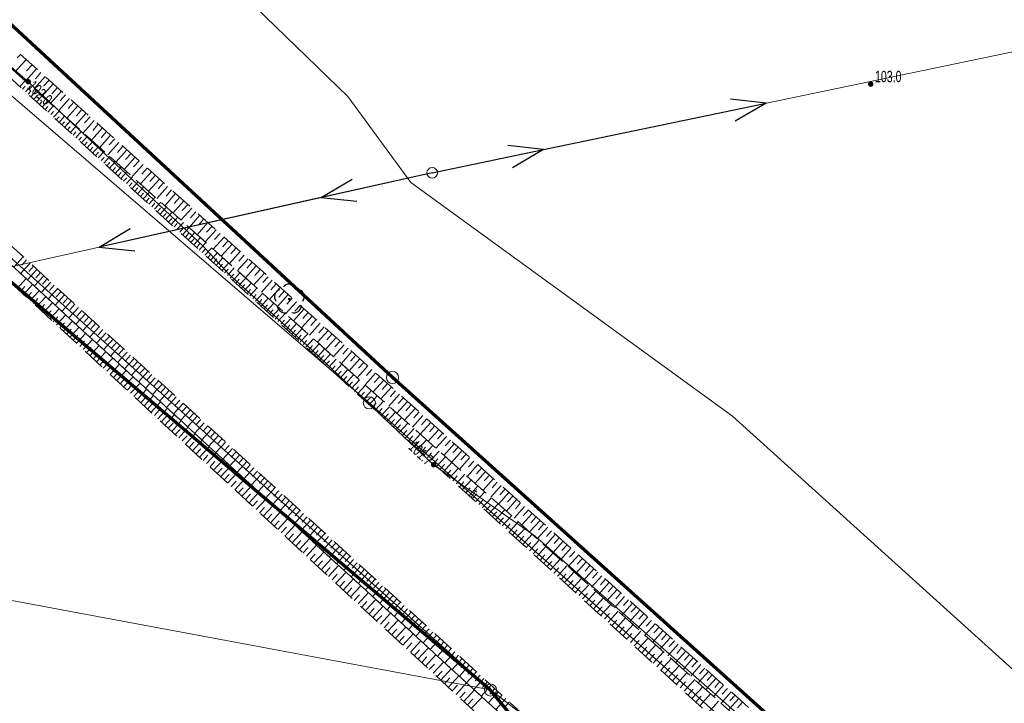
# Model space of a CAD drawing. Header units: inches. Extents: x 6497603 to 6502483, y 5925790 to 5934357.
# Tile 235 of 256: x 6500882 to 6500947, y 5927223 to 5927268. Entities that reach past the tile are written whole.
import ezdxf
from ezdxf.enums import TextEntityAlignment as Align

# ---------------------------------------------------------------- set-up
doc = ezdxf.new("R2010")
doc.units = ezdxf.units.IN
doc.header["$MEASUREMENT"] = 0
for name, pattern in [('1.5_0.75', [2.25, 1.5, -0.75]), ('219-1000', [0, 0]), ('egkk-1000', [3, 2.25, -0.75]), ('egug-1000', [1.5, 0.75, -0.75]), ('suep_nn_1000', [0, 0])]:
    doc.linetypes.add(name, pattern=pattern)
for name, color, linetype in [('000 Inne (niezydentyfikowane)', 7, 'Continuous'), ('202-punkt graniczny', 7, 'Continuous'), ('217-kontur klasyfikacyjny', 7, 'Continuous'), ('218-kontur użytku gruntowego', 7, 'Continuous'), ('219-działka ewidencyjna', 7, 'Continuous'), ('drzewo liściaste', 7, 'Continuous'), ('pikieta naturalna', 7, 'Continuous'), ('pikieta naturalna-Atr2', 7, 'Continuous'), ('przewód elektroenergetyczny niskiego napięcia', 7, 'Continuous'), ('przewód telekomunikacyjny podziemny', 7, 'Continuous'), ('przewód telekomunikacyjny podziemny-Atr1', 7, 'Continuous'), ('rzędna', 7, 'Continuous'), ('rzędna-Atr2', 7, 'Continuous'), ('skarpa nieumocniona', 7, 'Continuous'), ('słup przewodów napowietrznych', 7, 'Continuous')]:
    doc.layers.add(name, color=color, linetype=linetype)
doc.styles.get("Standard").update_dxf_attribs({"font": 'arial.ttf'})

# ---------------------------------------------------------------- blocks, each defined once
blk = doc.blocks.new('202')
at = {"color": 0, "linetype": 'Continuous', "lineweight": 0}
blk.add_circle((0, 0), 0.4, dxfattribs=at)
blk = doc.blocks.new('PW01')
at = {"linetype": 'Continuous', "lineweight": 13}
h = blk.add_hatch(color=0, dxfattribs=at)
edge = h.paths.add_edge_path()
edge.add_arc((0, 0), 0.18, 0, 360)
blk = doc.blocks.new('US15')
at = {"color": 0, "linetype": 'Continuous', "lineweight": 13}
blk.add_circle((0, 0), 0.35, dxfattribs=at)
blk = doc.blocks.new('OP021')
at = {"linetype": 'Continuous', "lineweight": 13}
h = blk.add_hatch(color=0, dxfattribs=at)
edge = h.paths.add_edge_path()
edge.add_arc((0, 0), 0.1, 0, 360)
at = {"color": 0, "linetype": 'Continuous', "lineweight": -3}
for centre, start, end in [((0, 0.5), 38.316, 141.684), ((-0.476, 0.154), 110.388, 213.756), ((0.476, 0.154), 326.244, 69.612), ((-0.294, -0.404), 182.272, 285.64), ((0.294, -0.404), 254.36, 357.728), ((0.294, -0.404), 254.36, 357.728)]:
    blk.add_arc(centre, 0.5, start, end, dxfattribs=at)
blk = doc.blocks.new('SUEP1')
at = {"color": 0, "linetype": 'Continuous'}
for p, q in [((7.5, 0), (5.25, 0.75)), ((22.5, 0), (20.25, 0.75)), ((0, 0), (7.5, 0)), ((7.5, 0), (5.25, -0.75)), ((7.5, 0), (22.5, 0)), ((22.5, 0), (20.25, -0.75))]:
    blk.add_line(p, q, dxfattribs=at)

msp = doc.modelspace()

# ---------------------------------------------------------------- linework, layer by layer
at = {"color": 6, "lineweight": 70}
for points in [[(6500494.826, 5927598.211), (6500560.74, 5927539.05), (6500612.603, 5927492.811), (6500630.68, 5927476.72), (6500667.62, 5927440.55), (6500677.534, 5927432.625), (6500706.59, 5927409.4), (6500721.72, 5927394.9), (6500753.28, 5927365.845), (6500790.226, 5927332.542), (6500822.361, 5927303.419), (6500863.27, 5927266.18), (6500897.263, 5927237.25), (6500912.951, 5927223.905), (6500930.854, 5927202.204), (6500937.14, 5927194.57), (6500953.68, 5927174.48)], [(6500952.04, 5927199.71), (6500933.25, 5927220.44), (6500906.62, 5927244.38), (6500879.567, 5927269.432), (6500862.55, 5927285.19), (6500844.927, 5927300.799), (6500833.95, 5927309.97), (6500796.4, 5927343.759), (6500782.53, 5927356.24), (6500741.24, 5927394.46), (6500708.509, 5927424.526), (6500654.77, 5927472.65), (6500629.93, 5927495.28), (6500599.508, 5927522.988), (6500580.25, 5927540.53), (6500550.42, 5927567.09)]]:
    msp.add_lwpolyline(points, dxfattribs=at)
at = {"layer": '000 Inne (niezydentyfikowane)', "color": 7, "linetype": 'Continuous', "lineweight": 18, "flags": 128}
for points in [[(6500882.46, 5927265.36), (6500881.73, 5927264.54)], [(6500882.85, 5927265.01), (6500882.49, 5927264.6)], [(6500883.15, 5927264.74), (6500882.42, 5927263.92)], [(6500883.71, 5927264.24), (6500882.98, 5927263.43)], [(6500883.43, 5927264.49), (6500883.07, 5927264.08)], [(6500882.04, 5927263.57), (6500882.39, 5927263.95)], [(6500882.23, 5927263.4), (6500882.4, 5927263.59)], [(6500882.41, 5927263.23), (6500882.76, 5927263.62)], [(6500884.25, 5927263.75), (6500883.52, 5927262.94)], [(6500883.98, 5927264), (6500883.61, 5927263.59)], [(6500882.6, 5927263.07), (6500882.77, 5927263.26)], [(6500882.78, 5927262.9), (6500883.13, 5927263.28)], [(6500882.97, 5927262.73), (6500883.14, 5927262.92)], [(6500883.15, 5927262.56), (6500883.51, 5927262.95)], [(6500884.79, 5927263.27), (6500884.06, 5927262.46)], [(6500884.52, 5927263.51), (6500884.16, 5927263.1)], [(6500885.06, 5927263.02), (6500884.7, 5927262.62)], [(6500883.34, 5927262.39), (6500883.52, 5927262.59)], [(6500883.52, 5927262.22), (6500883.88, 5927262.62)], [(6500883.89, 5927261.89), (6500884.25, 5927262.28)], [(6500885.33, 5927262.78), (6500884.6, 5927261.97)], [(6500885.87, 5927262.3), (6500885.15, 5927261.49)], [(6500885.6, 5927262.54), (6500885.24, 5927262.13)], [(6500883.71, 5927262.06), (6500883.89, 5927262.25)], [(6500884.08, 5927261.72), (6500884.26, 5927261.92)], [(6500884.26, 5927261.55), (6500884.63, 5927261.95)], [(6500884.63, 5927261.21), (6500885, 5927261.62)], [(6500886.41, 5927261.81), (6500885.69, 5927261)], [(6500886.14, 5927262.05), (6500885.78, 5927261.65)], [(6500884.45, 5927261.38), (6500884.63, 5927261.58)], [(6500884.82, 5927261.04), (6500885, 5927261.25)], [(6500885, 5927260.88), (6500885.37, 5927261.28)], [(6500886.95, 5927261.33), (6500886.23, 5927260.52)], [(6500886.68, 5927261.57), (6500886.32, 5927261.17)], [(6500887.22, 5927261.09), (6500886.86, 5927260.68)], [(6500885.19, 5927260.71), (6500885.37, 5927260.91)], [(6500885.37, 5927260.54), (6500885.75, 5927260.95)], [(6500885.56, 5927260.37), (6500885.74, 5927260.58)], [(6500885.74, 5927260.2), (6500886.12, 5927260.62)], [(6500887.49, 5927260.84), (6500886.77, 5927260.04)], [(6500888.03, 5927260.36), (6500887.31, 5927259.55)], [(6500887.76, 5927260.6), (6500887.4, 5927260.2)], [(6500885.93, 5927260.03), (6500886.12, 5927260.24)], [(6500886.11, 5927259.87), (6500886.49, 5927260.28)], [(6500886.3, 5927259.7), (6500886.49, 5927259.91)], [(6500886.48, 5927259.53), (6500886.86, 5927259.95)], [(6500888.57, 5927259.88), (6500887.85, 5927259.07)], [(6500888.3, 5927260.12), (6500887.94, 5927259.72)], [(6500886.67, 5927259.36), (6500886.86, 5927259.57)], [(6500886.85, 5927259.19), (6500887.24, 5927259.62)], [(6500887.04, 5927259.02), (6500887.23, 5927259.24)], [(6500887.22, 5927258.86), (6500887.61, 5927259.28)], [(6500889.11, 5927259.4), (6500888.38, 5927258.59)], [(6500888.84, 5927259.64), (6500888.48, 5927259.23)], [(6500889.38, 5927259.16), (6500889.01, 5927258.75)], [(6500887.41, 5927258.69), (6500887.6, 5927258.9)], [(6500887.59, 5927258.52), (6500887.98, 5927258.95)], [(6500887.78, 5927258.35), (6500887.97, 5927258.57)], [(6500887.96, 5927258.18), (6500888.36, 5927258.62)], [(6500889.64, 5927258.91), (6500888.92, 5927258.11)], [(6500890.18, 5927258.43), (6500889.46, 5927257.63)], [(6500889.91, 5927258.67), (6500889.55, 5927258.27)], [(6500888.15, 5927258.01), (6500888.35, 5927258.23)], [(6500888.33, 5927257.84), (6500888.73, 5927258.28)], [(6500888.52, 5927257.68), (6500888.72, 5927257.9)], [(6500888.7, 5927257.51), (6500889.1, 5927257.95)], [(6500890.72, 5927257.95), (6500890, 5927257.15)], [(6500890.45, 5927258.19), (6500890.09, 5927257.79)], [(6500890.98, 5927257.71), (6500890.62, 5927257.31)], [(6500888.89, 5927257.34), (6500889.09, 5927257.56)], [(6500889.07, 5927257.17), (6500889.48, 5927257.61)], [(6500889.26, 5927257), (6500889.46, 5927257.23)], [(6500889.44, 5927256.83), (6500889.85, 5927257.28)], [(6500891.25, 5927257.47), (6500890.53, 5927256.67)], [(6500891.52, 5927257.23), (6500891.16, 5927256.83)], [(6500889.63, 5927256.67), (6500889.83, 5927256.89)], [(6500889.81, 5927256.5), (6500890.22, 5927256.95)], [(6500890, 5927256.33), (6500890.2, 5927256.55)], [(6500890.18, 5927256.16), (6500890.59, 5927256.61)], [(6500891.79, 5927256.99), (6500891.07, 5927256.19)], [(6500892.32, 5927256.51), (6500891.6, 5927255.71)], [(6500892.05, 5927256.75), (6500891.7, 5927256.35)], [(6500890.37, 5927255.99), (6500890.57, 5927256.22)], [(6500890.55, 5927255.82), (6500890.97, 5927256.28)], [(6500890.74, 5927255.65), (6500890.95, 5927255.88)], [(6500890.92, 5927255.49), (6500891.34, 5927255.95)], [(6500892.86, 5927256.03), (6500892.14, 5927255.23)], [(6500892.59, 5927256.27), (6500892.23, 5927255.87)], [(6500893.12, 5927255.79), (6500892.76, 5927255.4)], [(6500891.11, 5927255.32), (6500891.32, 5927255.55)], [(6500891.29, 5927255.15), (6500891.71, 5927255.61)], [(6500891.48, 5927254.98), (6500891.69, 5927255.21)], [(6500891.66, 5927254.81), (6500892.09, 5927255.28)], [(6500893.39, 5927255.56), (6500892.67, 5927254.76)], [(6500893.66, 5927255.32), (6500893.3, 5927254.92)], [(6500891.85, 5927254.64), (6500892.06, 5927254.88)], [(6500892.03, 5927254.48), (6500892.46, 5927254.95)], [(6500892.22, 5927254.31), (6500892.43, 5927254.54)], [(6500892.4, 5927254.14), (6500892.83, 5927254.61)], [(6500893.92, 5927255.08), (6500893.21, 5927254.28)], [(6500894.45, 5927254.6), (6500893.74, 5927253.8)], [(6500894.19, 5927254.84), (6500893.83, 5927254.44)], [(6500892.59, 5927253.97), (6500892.8, 5927254.21)], [(6500892.77, 5927253.8), (6500893.21, 5927254.28)], [(6500892.96, 5927253.63), (6500893.17, 5927253.87)], [(6500893.14, 5927253.47), (6500893.58, 5927253.95)], [(6500894.99, 5927254.12), (6500894.27, 5927253.33)], [(6500894.72, 5927254.36), (6500894.36, 5927253.96)], [(6500895.25, 5927253.88), (6500894.89, 5927253.49)], [(6500893.33, 5927253.3), (6500893.55, 5927253.54)], [(6500893.51, 5927253.13), (6500893.95, 5927253.61)], [(6500893.7, 5927252.96), (6500893.92, 5927253.2)], [(6500893.88, 5927252.79), (6500894.32, 5927253.28)], [(6500895.52, 5927253.65), (6500894.8, 5927252.85)], [(6500896.05, 5927253.17), (6500895.33, 5927252.38)], [(6500895.78, 5927253.41), (6500895.43, 5927253.01)], [(6500894.07, 5927252.62), (6500894.29, 5927252.87)], [(6500894.25, 5927252.45), (6500894.7, 5927252.94)], [(6500894.44, 5927252.29), (6500894.66, 5927252.53)], [(6500894.62, 5927252.12), (6500895.07, 5927252.61)], [(6500896.58, 5927252.69), (6500895.87, 5927251.9)], [(6500896.31, 5927252.93), (6500895.96, 5927252.54)], [(6500882.26, 5927252.35), (6500881.64, 5927251.67)], [(6500882.72, 5927251.93), (6500882.09, 5927251.25)], [(6500882.49, 5927252.14), (6500882.18, 5927251.8)], [(6500894.81, 5927251.95), (6500895.03, 5927252.2)], [(6500894.99, 5927251.78), (6500895.44, 5927252.28)], [(6500895.36, 5927251.44), (6500895.82, 5927251.94)], [(6500897.11, 5927252.22), (6500896.4, 5927251.43)], [(6500896.84, 5927252.46), (6500896.49, 5927252.06)], [(6500897.37, 5927251.98), (6500897.02, 5927251.59)], [(6500883.17, 5927251.51), (6500882.54, 5927250.83)], [(6500882.94, 5927251.72), (6500882.63, 5927251.38)], [(6500883.4, 5927251.31), (6500883.09, 5927250.96)], [(6500895.18, 5927251.61), (6500895.4, 5927251.86)], [(6500895.55, 5927251.28), (6500895.78, 5927251.53)], [(6500895.73, 5927251.11), (6500896.19, 5927251.61)], [(6500896.1, 5927250.77), (6500896.56, 5927251.28)], [(6500897.64, 5927251.75), (6500896.93, 5927250.95)], [(6500898.17, 5927251.27), (6500897.46, 5927250.48)], [(6500897.9, 5927251.51), (6500897.55, 5927251.11)], [(6500881.86, 5927250.26), (6500882.46, 5927250.91)], [(6500883.63, 5927251.1), (6500883, 5927250.41)], [(6500884.08, 5927250.68), (6500883.46, 5927250)], [(6500883.85, 5927250.89), (6500883.54, 5927250.55)], [(6500895.92, 5927250.94), (6500896.15, 5927251.19)], [(6500896.29, 5927250.6), (6500896.52, 5927250.86)], [(6500896.47, 5927250.43), (6500896.94, 5927250.94)], [(6500896.84, 5927250.1), (6500897.31, 5927250.61)], [(6500898.69, 5927250.8), (6500897.98, 5927250.01)], [(6500898.43, 5927251.03), (6500898.08, 5927250.64)], [(6500882.08, 5927250.06), (6500882.38, 5927250.39)], [(6500882.3, 5927249.87), (6500882.89, 5927250.51)], [(6500882.51, 5927249.67), (6500882.81, 5927249.99)], [(6500882.73, 5927249.47), (6500883.33, 5927250.11)], [(6500884.54, 5927250.26), (6500883.91, 5927249.58)], [(6500884.31, 5927250.47), (6500884, 5927250.13)], [(6500884.77, 5927250.05), (6500884.45, 5927249.71)], [(6500896.66, 5927250.27), (6500896.89, 5927250.52)], [(6500897.03, 5927249.93), (6500897.26, 5927250.19)], [(6500897.21, 5927249.76), (6500897.68, 5927250.28)], [(6500897.58, 5927249.42), (6500898.06, 5927249.94)], [(6500899.22, 5927250.32), (6500898.51, 5927249.53)], [(6500898.96, 5927250.56), (6500898.6, 5927250.16)], [(6500899.49, 5927250.09), (6500899.13, 5927249.69)], [(6500882.94, 5927249.27), (6500883.24, 5927249.59)], [(6500883.16, 5927249.07), (6500883.76, 5927249.71)], [(6500883.59, 5927248.66), (6500884.2, 5927249.31)], [(6500885, 5927249.84), (6500884.37, 5927249.16)], [(6500885.45, 5927249.43), (6500884.82, 5927248.74)], [(6500885.22, 5927249.63), (6500884.91, 5927249.29)], [(6500897.4, 5927249.59), (6500897.63, 5927249.85)], [(6500897.77, 5927249.25), (6500898, 5927249.52)], [(6500897.95, 5927249.09), (6500898.43, 5927249.61)], [(6500898.32, 5927248.75), (6500898.8, 5927249.28)], [(6500899.75, 5927249.85), (6500899.04, 5927249.06)], [(6500900.28, 5927249.38), (6500899.57, 5927248.59)], [(6500900.01, 5927249.61), (6500899.66, 5927249.22)], [(6500883.38, 5927248.86), (6500883.68, 5927249.19)], [(6500883.81, 5927248.46), (6500884.11, 5927248.79)], [(6500884.03, 5927248.26), (6500884.63, 5927248.91)], [(6500885.91, 5927249.01), (6500885.28, 5927248.32)], [(6500885.68, 5927249.22), (6500885.37, 5927248.87)], [(6500886.14, 5927248.8), (6500885.82, 5927248.45)], [(6500898.14, 5927248.92), (6500898.38, 5927249.18)], [(6500898.51, 5927248.58), (6500898.75, 5927248.84)], [(6500898.69, 5927248.41), (6500899.17, 5927248.94)], [(6500900.8, 5927248.91), (6500900.1, 5927248.12)], [(6500900.54, 5927249.14), (6500900.19, 5927248.75)], [(6500901.07, 5927248.67), (6500900.71, 5927248.28)], [(6500884.25, 5927248.06), (6500884.55, 5927248.39)], [(6500884.47, 5927247.86), (6500885.07, 5927248.51)], [(6500884.68, 5927247.66), (6500884.99, 5927247.98)], [(6500884.9, 5927247.45), (6500885.51, 5927248.11)], [(6500886.37, 5927248.59), (6500885.74, 5927247.9)], [(6500886.83, 5927248.17), (6500886.2, 5927247.48)], [(6500886.6, 5927248.38), (6500886.28, 5927248.03)], [(6500898.88, 5927248.24), (6500899.12, 5927248.51)], [(6500899.06, 5927248.08), (6500899.55, 5927248.61)], [(6500899.25, 5927247.91), (6500899.49, 5927248.17)], [(6500899.43, 5927247.74), (6500899.92, 5927248.27)], [(6500901.33, 5927248.44), (6500900.62, 5927247.65)], [(6500901.59, 5927248.2), (6500901.24, 5927247.81)], [(6500885.12, 5927247.25), (6500885.43, 5927247.58)], [(6500885.34, 5927247.05), (6500885.95, 5927247.7)], [(6500887.29, 5927247.75), (6500886.66, 5927247.06)], [(6500887.06, 5927247.96), (6500886.74, 5927247.61)], [(6500887.74, 5927247.33), (6500887.11, 5927246.64)], [(6500887.52, 5927247.54), (6500887.2, 5927247.19)], [(6500899.62, 5927247.57), (6500899.86, 5927247.84)], [(6500899.8, 5927247.4), (6500900.29, 5927247.94)], [(6500899.99, 5927247.23), (6500900.23, 5927247.5)], [(6500900.17, 5927247.06), (6500900.67, 5927247.61)], [(6500901.85, 5927247.96), (6500901.15, 5927247.18)], [(6500902.38, 5927247.49), (6500901.67, 5927246.71)], [(6500902.12, 5927247.73), (6500901.76, 5927247.34)], [(6500885.56, 5927246.84), (6500885.87, 5927247.17)], [(6500885.78, 5927246.64), (6500886.39, 5927247.3)], [(6500886, 5927246.44), (6500886.31, 5927246.77)], [(6500886.22, 5927246.23), (6500886.83, 5927246.89)], [(6500888.2, 5927246.91), (6500887.57, 5927246.22)], [(6500887.97, 5927247.12), (6500887.66, 5927246.77)], [(6500888.43, 5927246.7), (6500888.12, 5927246.35)], [(6500900.36, 5927246.9), (6500900.6, 5927247.17)], [(6500900.54, 5927246.73), (6500901.04, 5927247.27)], [(6500900.73, 5927246.56), (6500900.98, 5927246.83)], [(6500900.91, 5927246.39), (6500901.41, 5927246.94)], [(6500902.9, 5927247.02), (6500902.2, 5927246.24)], [(6500902.64, 5927247.26), (6500902.29, 5927246.87)], [(6500903.16, 5927246.79), (6500902.81, 5927246.4)], [(6500886.44, 5927246.03), (6500886.75, 5927246.36)], [(6500886.66, 5927245.82), (6500887.28, 5927246.49)], [(6500887.11, 5927245.41), (6500887.72, 5927246.08)], [(6500888.66, 5927246.49), (6500888.03, 5927245.79)], [(6500889.12, 5927246.06), (6500888.49, 5927245.37)], [(6500888.89, 5927246.27), (6500888.58, 5927245.93)], [(6500901.1, 5927246.22), (6500901.35, 5927246.5)], [(6500901.28, 5927246.05), (6500901.79, 5927246.61)], [(6500901.47, 5927245.89), (6500901.72, 5927246.16)], [(6500901.65, 5927245.72), (6500902.16, 5927246.27)], [(6500903.43, 5927246.55), (6500902.72, 5927245.77)], [(6500903.95, 5927246.09), (6500903.25, 5927245.3)], [(6500903.69, 5927246.32), (6500903.34, 5927245.93)], [(6500886.89, 5927245.62), (6500887.19, 5927245.95)], [(6500887.33, 5927245.21), (6500887.64, 5927245.54)], [(6500887.55, 5927245), (6500888.17, 5927245.67)], [(6500889.59, 5927245.64), (6500888.95, 5927244.95)], [(6500889.35, 5927245.85), (6500889.04, 5927245.51)], [(6500889.82, 5927245.43), (6500889.5, 5927245.09)], [(6500901.84, 5927245.55), (6500902.09, 5927245.83)], [(6500902.03, 5927245.38), (6500902.53, 5927245.94)], [(6500902.21, 5927245.21), (6500902.47, 5927245.49)], [(6500902.4, 5927245.04), (6500902.91, 5927245.6)], [(6500904.47, 5927245.62), (6500903.77, 5927244.83)], [(6500904.21, 5927245.85), (6500903.86, 5927245.46)], [(6500904.73, 5927245.38), (6500904.38, 5927244.99)], [(6500887.78, 5927244.8), (6500888.08, 5927245.13)], [(6500888, 5927244.59), (6500888.62, 5927245.26)], [(6500888.44, 5927244.18), (6500889.06, 5927244.85)], [(6500890.05, 5927245.22), (6500889.41, 5927244.53)], [(6500890.51, 5927244.8), (6500889.87, 5927244.1)], [(6500890.28, 5927245.01), (6500889.96, 5927244.66)], [(6500902.59, 5927244.86), (6500902.85, 5927245.15)], [(6500902.78, 5927244.69), (6500903.29, 5927245.26)], [(6500902.97, 5927244.52), (6500903.23, 5927244.8)], [(6500903.16, 5927244.35), (6500903.68, 5927244.92)], [(6500904.99, 5927245.15), (6500904.29, 5927244.37)], [(6500905.25, 5927244.91), (6500904.9, 5927244.52)], [(6500888.22, 5927244.38), (6500888.53, 5927244.72)], [(6500888.67, 5927243.97), (6500888.98, 5927244.31)], [(6500888.89, 5927243.76), (6500889.51, 5927244.43)], [(6500890.97, 5927244.37), (6500890.34, 5927243.68)], [(6500890.74, 5927244.59), (6500890.42, 5927244.24)], [(6500891.2, 5927244.16), (6500890.88, 5927243.82)], [(6500903.35, 5927244.17), (6500903.61, 5927244.46)], [(6500903.54, 5927244), (6500904.06, 5927244.57)], [(6500903.73, 5927243.82), (6500903.99, 5927244.11)], [(6500903.92, 5927243.65), (6500904.45, 5927244.23)], [(6500905.51, 5927244.68), (6500904.81, 5927243.9)], [(6500906.04, 5927244.21), (6500905.34, 5927243.43)], [(6500905.78, 5927244.45), (6500905.42, 5927244.06)], [(6500889.12, 5927243.55), (6500889.43, 5927243.89)], [(6500889.34, 5927243.35), (6500889.97, 5927244.02)], [(6500889.57, 5927243.14), (6500889.88, 5927243.48)], [(6500889.79, 5927242.93), (6500890.42, 5927243.61)], [(6500891.43, 5927243.95), (6500890.8, 5927243.26)], [(6500891.89, 5927243.53), (6500891.26, 5927242.83)], [(6500891.66, 5927243.74), (6500891.35, 5927243.39)], [(6500904.12, 5927243.47), (6500904.38, 5927243.76)], [(6500904.31, 5927243.3), (6500904.84, 5927243.88)], [(6500904.7, 5927242.94), (6500905.23, 5927243.53)], [(6500906.56, 5927243.75), (6500905.86, 5927242.97)], [(6500906.3, 5927243.98), (6500905.95, 5927243.59)], [(6500906.82, 5927243.51), (6500906.47, 5927243.12)], [(6500890.02, 5927242.72), (6500890.33, 5927243.06)], [(6500890.24, 5927242.51), (6500890.87, 5927243.19)], [(6500892.36, 5927243.1), (6500891.72, 5927242.41)], [(6500892.13, 5927243.32), (6500891.81, 5927242.97)], [(6500892.59, 5927242.89), (6500892.27, 5927242.54)], [(6500904.5, 5927243.12), (6500904.77, 5927243.41)], [(6500904.89, 5927242.77), (6500905.16, 5927243.06)], [(6500905.09, 5927242.59), (6500905.62, 5927243.17)], [(6500905.48, 5927242.23), (6500906.02, 5927242.82)], [(6500907.08, 5927243.28), (6500906.38, 5927242.5)], [(6500907.6, 5927242.81), (6500906.9, 5927242.04)], [(6500907.34, 5927243.05), (6500906.99, 5927242.66)], [(6500890.47, 5927242.3), (6500890.78, 5927242.64)], [(6500890.7, 5927242.09), (6500891.32, 5927242.77)], [(6500890.92, 5927241.88), (6500891.24, 5927242.22)], [(6500891.15, 5927241.67), (6500891.78, 5927242.36)], [(6500892.82, 5927242.68), (6500892.18, 5927241.98)], [(6500893.29, 5927242.26), (6500892.65, 5927241.56)], [(6500893.05, 5927242.47), (6500892.73, 5927242.12)], [(6500905.29, 5927242.41), (6500905.55, 5927242.7)], [(6500905.68, 5927242.05), (6500905.95, 5927242.35)], [(6500905.88, 5927241.87), (6500906.42, 5927242.46)], [(6500908.11, 5927242.35), (6500907.42, 5927241.57)], [(6500907.85, 5927242.58), (6500907.51, 5927242.19)], [(6500891.38, 5927241.46), (6500891.69, 5927241.81)], [(6500891.6, 5927241.25), (6500892.24, 5927241.94)], [(6500892.06, 5927240.83), (6500892.69, 5927241.52)], [(6500893.75, 5927241.83), (6500893.11, 5927241.13)], [(6500893.52, 5927242.04), (6500893.2, 5927241.69)], [(6500893.98, 5927241.62), (6500893.66, 5927241.27)], [(6500906.08, 5927241.69), (6500906.35, 5927241.99)], [(6500906.28, 5927241.51), (6500906.82, 5927242.1)], [(6500906.48, 5927241.33), (6500906.75, 5927241.62)], [(6500906.68, 5927241.14), (6500907.22, 5927241.74)], [(6500908.63, 5927241.88), (6500907.94, 5927241.11)], [(6500908.37, 5927242.12), (6500908.02, 5927241.73)], [(6500908.89, 5927241.65), (6500908.54, 5927241.26)], [(6500891.83, 5927241.04), (6500892.15, 5927241.38)], [(6500892.29, 5927240.62), (6500892.61, 5927240.96)], [(6500892.52, 5927240.41), (6500893.15, 5927241.1)], [(6500894.21, 5927241.4), (6500893.58, 5927240.71)], [(6500894.68, 5927240.98), (6500894.04, 5927240.28)], [(6500894.45, 5927241.19), (6500894.13, 5927240.84)], [(6500906.88, 5927240.96), (6500907.15, 5927241.26)], [(6500907.08, 5927240.78), (6500907.63, 5927241.38)], [(6500907.28, 5927240.59), (6500907.56, 5927240.89)], [(6500907.48, 5927240.41), (6500908.04, 5927241.02)], [(6500909.15, 5927241.42), (6500908.45, 5927240.64)], [(6500909.67, 5927240.96), (6500908.97, 5927240.18)], [(6500909.41, 5927241.19), (6500909.06, 5927240.8)], [(6500892.75, 5927240.2), (6500893.07, 5927240.54)], [(6500892.98, 5927239.98), (6500893.61, 5927240.67)], [(6500893.44, 5927239.56), (6500894.07, 5927240.25)], [(6500895.14, 5927240.55), (6500894.5, 5927239.85)], [(6500894.91, 5927240.77), (6500894.59, 5927240.42)], [(6500895.38, 5927240.34), (6500895.06, 5927239.99)], [(6500907.69, 5927240.22), (6500907.97, 5927240.53)], [(6500907.89, 5927240.04), (6500908.45, 5927240.65)], [(6500908.3, 5927239.66), (6500908.86, 5927240.28)], [(6500910.18, 5927240.49), (6500909.49, 5927239.72)], [(6500909.93, 5927240.72), (6500909.58, 5927240.34)], [(6500910.44, 5927240.26), (6500910.1, 5927239.87)], [(6500893.21, 5927239.77), (6500893.53, 5927240.12)], [(6500893.67, 5927239.35), (6500893.99, 5927239.69)], [(6500893.9, 5927239.13), (6500894.54, 5927239.82)], [(6500895.61, 5927240.13), (6500894.97, 5927239.43)], [(6500896.08, 5927239.7), (6500895.44, 5927239)], [(6500895.84, 5927239.91), (6500895.52, 5927239.56)], [(6500908.1, 5927239.85), (6500908.38, 5927240.16)], [(6500908.51, 5927239.47), (6500908.79, 5927239.78)], [(6500908.71, 5927239.29), (6500909.28, 5927239.91)], [(6500909.13, 5927238.91), (6500909.7, 5927239.53)], [(6500910.7, 5927240.03), (6500910.01, 5927239.25)], [(6500911.22, 5927239.57), (6500910.52, 5927238.79)], [(6500910.96, 5927239.8), (6500910.61, 5927239.41)], [(6500894.13, 5927238.92), (6500894.45, 5927239.27)], [(6500894.36, 5927238.71), (6500895, 5927239.4)], [(6500894.82, 5927238.28), (6500895.47, 5927238.97)], [(6500896.54, 5927239.27), (6500895.9, 5927238.57)], [(6500896.31, 5927239.49), (6500895.99, 5927239.14)], [(6500896.78, 5927239.06), (6500896.46, 5927238.71)], [(6500908.92, 5927239.1), (6500909.2, 5927239.41)], [(6500909.34, 5927238.72), (6500909.62, 5927239.03)], [(6500909.55, 5927238.53), (6500910.12, 5927239.16)], [(6500911.73, 5927239.1), (6500911.04, 5927238.33)], [(6500911.48, 5927239.33), (6500911.13, 5927238.95)], [(6500894.59, 5927238.49), (6500894.91, 5927238.84)], [(6500895.06, 5927238.06), (6500895.38, 5927238.41)], [(6500895.29, 5927237.85), (6500895.93, 5927238.54)], [(6500897.01, 5927238.85), (6500896.37, 5927238.14)], [(6500897.48, 5927238.42), (6500896.84, 5927237.72)], [(6500897.24, 5927238.63), (6500896.92, 5927238.28)], [(6500909.76, 5927238.34), (6500910.04, 5927238.65)], [(6500909.97, 5927238.15), (6500910.54, 5927238.78)], [(6500910.18, 5927237.95), (6500910.47, 5927238.27)], [(6500910.39, 5927237.76), (6500910.97, 5927238.4)], [(6500912.25, 5927238.64), (6500911.56, 5927237.87)], [(6500911.99, 5927238.87), (6500911.64, 5927238.49)], [(6500912.5, 5927238.41), (6500912.16, 5927238.03)], [(6500895.52, 5927237.63), (6500895.84, 5927237.98)], [(6500895.75, 5927237.42), (6500896.4, 5927238.12)], [(6500896.22, 5927236.98), (6500896.87, 5927237.69)], [(6500897.95, 5927237.99), (6500897.3, 5927237.29)], [(6500897.71, 5927238.2), (6500897.39, 5927237.85)], [(6500898.18, 5927237.77), (6500897.86, 5927237.42)], [(6500910.6, 5927237.57), (6500910.89, 5927237.89)], [(6500910.82, 5927237.37), (6500911.4, 5927238.01)], [(6500911.24, 5927236.99), (6500911.83, 5927237.63)], [(6500912.76, 5927238.18), (6500912.07, 5927237.41)], [(6500913.28, 5927237.72), (6500912.59, 5927236.95)], [(6500913.02, 5927237.95), (6500912.67, 5927237.56)], [(6500895.99, 5927237.2), (6500896.31, 5927237.55)], [(6500896.45, 5927236.77), (6500896.78, 5927237.12)], [(6500896.69, 5927236.55), (6500897.34, 5927237.25)], [(6500898.41, 5927237.56), (6500897.77, 5927236.86)], [(6500898.88, 5927237.13), (6500898.24, 5927236.43)], [(6500898.65, 5927237.35), (6500898.33, 5927236.99)], [(6500911.03, 5927237.18), (6500911.32, 5927237.5)], [(6500911.46, 5927236.79), (6500911.75, 5927237.11)], [(6500911.67, 5927236.59), (6500912.26, 5927237.24)], [(6500913.79, 5927237.26), (6500913.1, 5927236.49)], [(6500913.53, 5927237.49), (6500913.19, 5927237.1)], [(6500914.05, 5927237.03), (6500913.7, 5927236.64)], [(6500896.92, 5927236.33), (6500897.25, 5927236.69)], [(6500897.16, 5927236.12), (6500897.81, 5927236.82)], [(6500897.63, 5927235.68), (6500898.28, 5927236.39)], [(6500899.35, 5927236.7), (6500898.71, 5927236)], [(6500899.12, 5927236.92), (6500898.79, 5927236.57)], [(6500899.59, 5927236.49), (6500899.26, 5927236.14)], [(6500911.89, 5927236.4), (6500912.18, 5927236.72)], [(6500912.11, 5927236.2), (6500912.7, 5927236.85)], [(6500912.32, 5927236), (6500912.62, 5927236.33)], [(6500912.54, 5927235.8), (6500913.14, 5927236.46)], [(6500914.3, 5927236.8), (6500913.61, 5927236.03)], [(6500914.81, 5927236.34), (6500914.13, 5927235.57)], [(6500914.56, 5927236.57), (6500914.21, 5927236.18)], [(6500897.39, 5927235.9), (6500897.72, 5927236.25)], [(6500897.86, 5927235.46), (6500898.19, 5927235.82)], [(6500898.1, 5927235.25), (6500898.76, 5927235.95)], [(6500899.82, 5927236.27), (6500899.18, 5927235.57)], [(6500900.29, 5927235.84), (6500899.64, 5927235.14)], [(6500900.06, 5927236.06), (6500899.73, 5927235.71)], [(6500912.76, 5927235.6), (6500913.06, 5927235.93)], [(6500912.98, 5927235.4), (6500913.58, 5927236.06)], [(6500913.42, 5927235), (6500914.02, 5927235.66)], [(6500915.33, 5927235.88), (6500914.64, 5927235.11)], [(6500915.07, 5927236.11), (6500914.73, 5927235.73)], [(6500915.58, 5927235.65), (6500915.24, 5927235.27)], [(6500898.34, 5927235.03), (6500898.66, 5927235.38)], [(6500898.57, 5927234.81), (6500899.23, 5927235.52)], [(6500899.05, 5927234.37), (6500899.71, 5927235.08)], [(6500900.76, 5927235.41), (6500900.11, 5927234.71)], [(6500900.53, 5927235.63), (6500900.2, 5927235.27)], [(6500901, 5927235.2), (6500900.67, 5927234.84)], [(6500913.2, 5927235.2), (6500913.5, 5927235.53)], [(6500913.64, 5927234.8), (6500913.94, 5927235.13)], [(6500913.86, 5927234.6), (6500914.47, 5927235.26)], [(6500915.84, 5927235.42), (6500915.15, 5927234.66)], [(6500916.09, 5927235.19), (6500915.75, 5927234.81)], [(6500898.81, 5927234.59), (6500899.14, 5927234.94)], [(6500899.29, 5927234.15), (6500899.62, 5927234.51)], [(6500899.52, 5927233.93), (6500900.18, 5927234.64)], [(6500901.23, 5927234.98), (6500900.58, 5927234.28)], [(6500901.7, 5927234.55), (6500901.05, 5927233.84)], [(6500901.47, 5927234.77), (6500901.14, 5927234.41)], [(6500914.09, 5927234.4), (6500914.39, 5927234.73)], [(6500914.31, 5927234.19), (6500914.92, 5927234.86)], [(6500914.76, 5927233.79), (6500915.37, 5927234.46)], [(6500916.35, 5927234.96), (6500915.66, 5927234.2)], [(6500916.86, 5927234.51), (6500916.17, 5927233.74)], [(6500916.6, 5927234.73), (6500916.26, 5927234.35)], [(6500899.76, 5927233.71), (6500900.09, 5927234.07)], [(6500900, 5927233.49), (6500900.66, 5927234.2)], [(6500900.48, 5927233.05), (6500901.14, 5927233.76)], [(6500902.17, 5927234.12), (6500901.53, 5927233.41)], [(6500901.94, 5927234.33), (6500901.61, 5927233.98)], [(6500902.64, 5927233.69), (6500902, 5927232.98)], [(6500902.41, 5927233.9), (6500902.09, 5927233.55)], [(6500914.53, 5927233.99), (6500914.84, 5927234.33)], [(6500914.98, 5927233.58), (6500915.29, 5927233.92)], [(6500915.21, 5927233.37), (6500915.83, 5927234.05)], [(6500917.37, 5927234.05), (6500916.68, 5927233.28)], [(6500917.11, 5927234.28), (6500916.77, 5927233.89)], [(6500917.62, 5927233.82), (6500917.28, 5927233.44)], [(6500900.24, 5927233.27), (6500900.57, 5927233.63)], [(6500900.72, 5927232.82), (6500901.05, 5927233.18)], [(6500900.96, 5927232.6), (6500901.62, 5927233.32)], [(6500903.12, 5927233.25), (6500902.47, 5927232.55)], [(6500902.88, 5927233.47), (6500902.56, 5927233.12)], [(6500903.35, 5927233.04), (6500903.03, 5927232.68)], [(6500915.44, 5927233.17), (6500915.74, 5927233.51)], [(6500915.66, 5927232.96), (6500916.28, 5927233.64)], [(6500915.89, 5927232.75), (6500916.2, 5927233.09)], [(6500916.12, 5927232.55), (6500916.74, 5927233.23)], [(6500917.88, 5927233.59), (6500917.19, 5927232.83)], [(6500918.39, 5927233.14), (6500917.7, 5927232.37)], [(6500918.13, 5927233.36), (6500917.79, 5927232.98)], [(6500901.2, 5927232.38), (6500901.53, 5927232.74)], [(6500901.44, 5927232.16), (6500902.11, 5927232.88)], [(6500901.92, 5927231.71), (6500902.59, 5927232.44)], [(6500903.59, 5927232.82), (6500902.94, 5927232.11)], [(6500904.06, 5927232.39), (6500903.41, 5927231.68)], [(6500903.83, 5927232.61), (6500903.5, 5927232.25)], [(6500916.35, 5927232.34), (6500916.66, 5927232.68)], [(6500916.58, 5927232.13), (6500917.21, 5927232.82)], [(6500917.04, 5927231.71), (6500917.67, 5927232.4)], [(6500918.9, 5927232.68), (6500918.21, 5927231.92)], [(6500918.64, 5927232.91), (6500918.3, 5927232.53)], [(6500919.15, 5927232.45), (6500918.81, 5927232.07)], [(6500901.68, 5927231.94), (6500902.01, 5927232.3)], [(6500902.16, 5927231.49), (6500902.5, 5927231.85)], [(6500902.4, 5927231.27), (6500903.07, 5927231.99)], [(6500904.54, 5927231.96), (6500903.89, 5927231.25)], [(6500904.3, 5927232.17), (6500903.97, 5927231.82)], [(6500904.77, 5927231.74), (6500904.45, 5927231.38)], [(6500916.81, 5927231.92), (6500917.12, 5927232.26)], [(6500917.27, 5927231.49), (6500917.59, 5927231.84)], [(6500917.51, 5927231.28), (6500918.14, 5927231.98)], [(6500919.4, 5927232.22), (6500918.72, 5927231.46)], [(6500919.91, 5927231.77), (6500919.23, 5927231.01)], [(6500919.66, 5927232), (6500919.32, 5927231.62)], [(6500902.65, 5927231.04), (6500902.98, 5927231.41)], [(6500902.89, 5927230.82), (6500903.56, 5927231.54)], [(6500903.37, 5927230.37), (6500904.05, 5927231.1)], [(6500905.01, 5927231.52), (6500904.36, 5927230.81)], [(6500905.48, 5927231.09), (6500904.83, 5927230.38)], [(6500905.25, 5927231.31), (6500904.92, 5927230.95)], [(6500917.74, 5927231.07), (6500918.06, 5927231.42)], [(6500917.97, 5927230.86), (6500918.61, 5927231.56)], [(6500918.44, 5927230.43), (6500919.09, 5927231.13)], [(6500920.42, 5927231.31), (6500919.74, 5927230.55)], [(6500920.16, 5927231.54), (6500919.82, 5927231.16)], [(6500920.67, 5927231.09), (6500920.33, 5927230.71)], [(6500903.13, 5927230.59), (6500903.47, 5927230.96)], [(6500903.62, 5927230.14), (6500903.95, 5927230.51)], [(6500903.86, 5927229.92), (6500904.54, 5927230.65)], [(6500905.96, 5927230.65), (6500905.31, 5927229.94)], [(6500905.72, 5927230.87), (6500905.4, 5927230.52)], [(6500906.2, 5927230.44), (6500905.87, 5927230.08)], [(6500918.21, 5927230.64), (6500918.53, 5927230.99)], [(6500918.68, 5927230.21), (6500919, 5927230.57)], [(6500918.92, 5927230), (6500919.56, 5927230.71)], [(6500920.92, 5927230.86), (6500920.24, 5927230.1)], [(6500921.18, 5927230.63), (6500920.84, 5927230.25)], [(6500904.1, 5927229.69), (6500904.44, 5927230.06)], [(6500904.35, 5927229.47), (6500905.03, 5927230.2)], [(6500906.43, 5927230.22), (6500905.78, 5927229.51)], [(6500906.67, 5927230), (6500906.34, 5927229.65)], [(6500919.16, 5927229.78), (6500919.48, 5927230.14)], [(6500919.39, 5927229.56), (6500920.04, 5927230.28)], [(6500919.87, 5927229.13), (6500920.53, 5927229.85)], [(6500921.43, 5927230.41), (6500920.75, 5927229.65)], [(6500921.93, 5927229.95), (6500921.26, 5927229.2)], [(6500921.68, 5927230.18), (6500921.34, 5927229.8)], [(6500904.59, 5927229.24), (6500904.93, 5927229.61)], [(6500904.84, 5927229.01), (6500905.52, 5927229.75)], [(6500905.08, 5927228.79), (6500905.42, 5927229.16)], [(6500905.33, 5927228.56), (6500906.01, 5927229.3)], [(6500906.91, 5927229.78), (6500906.26, 5927229.07)], [(6500907.38, 5927229.35), (6500906.73, 5927228.63)], [(6500907.15, 5927229.57), (6500906.82, 5927229.21)], [(6500919.63, 5927229.35), (6500919.96, 5927229.7)], [(6500920.11, 5927228.91), (6500920.44, 5927229.27)], [(6500920.35, 5927228.69), (6500921.01, 5927229.41)], [(6500922.44, 5927229.5), (6500921.76, 5927228.74)], [(6500922.19, 5927229.73), (6500921.85, 5927229.35)], [(6500922.69, 5927229.27), (6500922.35, 5927228.9)], [(6500905.57, 5927228.33), (6500905.91, 5927228.7)], [(6500905.82, 5927228.11), (6500906.5, 5927228.84)], [(6500907.86, 5927228.91), (6500907.21, 5927228.2)], [(6500907.62, 5927229.13), (6500907.3, 5927228.77)], [(6500908.1, 5927228.69), (6500907.77, 5927228.34)], [(6500920.6, 5927228.47), (6500920.93, 5927228.83)], [(6500920.84, 5927228.25), (6500921.5, 5927228.98)], [(6500921.33, 5927227.8), (6500921.99, 5927228.54)], [(6500922.94, 5927229.05), (6500922.27, 5927228.29)], [(6500923.45, 5927228.6), (6500922.77, 5927227.84)], [(6500923.2, 5927228.82), (6500922.86, 5927228.44)], [(6500906.07, 5927227.88), (6500906.41, 5927228.25)], [(6500906.31, 5927227.65), (6500907, 5927228.39)], [(6500906.81, 5927227.19), (6500907.49, 5927227.93)], [(6500908.34, 5927228.48), (6500907.68, 5927227.76)], [(6500908.81, 5927228.04), (6500908.16, 5927227.32)], [(6500908.58, 5927228.26), (6500908.25, 5927227.9)], [(6500921.08, 5927228.03), (6500921.42, 5927228.39)], [(6500921.57, 5927227.58), (6500921.91, 5927227.95)], [(6500921.82, 5927227.36), (6500922.49, 5927228.09)], [(6500923.95, 5927228.14), (6500923.27, 5927227.39)], [(6500923.7, 5927228.37), (6500923.36, 5927227.99)], [(6500924.2, 5927227.92), (6500923.86, 5927227.54)], [(6500906.56, 5927227.42), (6500906.9, 5927227.79)], [(6500907.06, 5927226.96), (6500907.4, 5927227.33)], [(6500907.3, 5927226.73), (6500907.99, 5927227.48)], [(6500909.29, 5927227.6), (6500908.64, 5927226.89)], [(6500909.05, 5927227.82), (6500908.72, 5927227.46)], [(6500909.53, 5927227.38), (6500909.2, 5927227.03)], [(6500922.06, 5927227.13), (6500922.4, 5927227.5)], [(6500922.31, 5927226.91), (6500922.99, 5927227.65)], [(6500922.81, 5927226.46), (6500923.49, 5927227.2)], [(6500924.45, 5927227.69), (6500923.78, 5927226.94)], [(6500924.96, 5927227.24), (6500924.28, 5927226.49)], [(6500924.7, 5927227.47), (6500924.37, 5927227.09)], [(6500907.55, 5927226.5), (6500907.9, 5927226.88)], [(6500907.8, 5927226.27), (6500908.49, 5927227.02)], [(6500908.3, 5927225.81), (6500908.99, 5927226.56)], [(6500909.77, 5927227.17), (6500909.11, 5927226.45)], [(6500910.25, 5927226.73), (6500909.59, 5927226.01)], [(6500910.01, 5927226.95), (6500909.68, 5927226.59)], [(6500922.56, 5927226.68), (6500922.9, 5927227.05)], [(6500923.06, 5927226.23), (6500923.4, 5927226.6)], [(6500923.31, 5927226), (6500923.99, 5927226.75)], [(6500925.46, 5927226.79), (6500924.78, 5927226.04)], [(6500925.21, 5927227.02), (6500924.87, 5927226.64)], [(6500925.71, 5927226.57), (6500925.37, 5927226.19)], [(6500908.05, 5927226.04), (6500908.4, 5927226.42)], [(6500908.55, 5927225.58), (6500908.89, 5927225.96)], [(6500908.8, 5927225.35), (6500909.49, 5927226.1)], [(6500910.73, 5927226.29), (6500910.07, 5927225.57)], [(6500910.49, 5927226.51), (6500910.16, 5927226.15)], [(6500910.97, 5927226.07), (6500910.64, 5927225.71)], [(6500923.56, 5927225.77), (6500923.9, 5927226.15)], [(6500923.81, 5927225.54), (6500924.5, 5927226.3)], [(6500925.96, 5927226.34), (6500925.29, 5927225.59)], [(6500926.21, 5927226.12), (6500925.87, 5927225.74)], [(6500909.05, 5927225.12), (6500909.4, 5927225.49)], [(6500909.3, 5927224.89), (6500910, 5927225.64)], [(6500911.21, 5927225.85), (6500910.55, 5927225.13)], [(6500911.68, 5927225.41), (6500911.03, 5927224.69)], [(6500911.44, 5927225.63), (6500911.12, 5927225.27)], [(6500924.06, 5927225.31), (6500924.41, 5927225.69)], [(6500924.32, 5927225.08), (6500925.01, 5927225.84)], [(6500924.82, 5927224.62), (6500925.52, 5927225.38)], [(6500926.46, 5927225.89), (6500925.79, 5927225.14)], [(6500926.96, 5927225.45), (6500926.29, 5927224.7)], [(6500926.71, 5927225.67), (6500926.37, 5927225.29)], [(6500909.55, 5927224.65), (6500909.9, 5927225.03)], [(6500909.8, 5927224.42), (6500910.5, 5927225.18)], [(6500910.31, 5927223.96), (6500911, 5927224.71)], [(6500912.16, 5927224.97), (6500911.5, 5927224.25)], [(6500911.92, 5927225.19), (6500911.59, 5927224.83)], [(6500912.4, 5927224.75), (6500912.07, 5927224.39)], [(6500924.57, 5927224.85), (6500924.92, 5927225.23)], [(6500925.08, 5927224.39), (6500925.43, 5927224.77)], [(6500925.34, 5927224.15), (6500926.03, 5927224.92)], [(6500927.46, 5927225), (6500926.79, 5927224.25)], [(6500927.21, 5927225.22), (6500926.87, 5927224.85)], [(6500927.71, 5927224.77), (6500927.37, 5927224.4)], [(6500910.05, 5927224.19), (6500910.4, 5927224.57)], [(6500910.56, 5927223.72), (6500910.91, 5927224.1)], [(6500910.81, 5927223.49), (6500911.51, 5927224.25)], [(6500912.64, 5927224.53), (6500911.98, 5927223.81)], [(6500913.12, 5927224.09), (6500912.46, 5927223.37)], [(6500912.88, 5927224.31), (6500912.55, 5927223.95)], [(6500925.59, 5927223.92), (6500925.94, 5927224.31)], [(6500925.85, 5927223.69), (6500926.55, 5927224.46)], [(6500926.37, 5927223.21), (6500927.08, 5927223.99)], [(6500927.96, 5927224.55), (6500927.29, 5927223.8)], [(6500928.46, 5927224.1), (6500927.79, 5927223.35)], [(6500928.21, 5927224.33), (6500927.87, 5927223.95)], [(6500911.06, 5927223.26), (6500911.41, 5927223.63)], [(6500911.32, 5927223.02), (6500912.02, 5927223.78)], [(6500911.82, 5927222.55), (6500912.53, 5927223.31)], [(6500913.61, 5927223.65), (6500912.94, 5927222.93)], [(6500913.37, 5927223.87), (6500913.04, 5927223.51)], [(6500913.85, 5927223.43), (6500913.52, 5927223.07)], [(6500926.11, 5927223.45), (6500926.46, 5927223.84)], [(6500926.63, 5927222.98), (6500926.98, 5927223.37)], [(6500926.89, 5927222.74), (6500927.6, 5927223.52)], [(6500928.96, 5927223.65), (6500928.29, 5927222.91)], [(6500928.71, 5927223.88), (6500928.37, 5927223.5)], [(6500929.21, 5927223.43), (6500928.87, 5927223.06)], [(6500911.57, 5927222.79), (6500911.92, 5927223.17)], [(6500914.09, 5927223.21), (6500913.43, 5927222.49)], [(6500914.33, 5927222.99), (6500914, 5927222.63)], [(6500927.41, 5927222.26), (6500928.13, 5927223.05)], [(6500929.46, 5927223.21), (6500928.79, 5927222.46)], [(6500929.7, 5927222.98), (6500929.37, 5927222.61)]]:
    msp.add_lwpolyline(points, dxfattribs=at)
at = {"layer": '217-kontur klasyfikacyjny', "color": 3, "linetype": 'egkk-1000', "lineweight": 18, "flags": 128}
for points in [[(6500862.55, 5927285.19), (6500906.62, 5927244.38)], [(6500913.09, 5927223.78), (6500863.27, 5927266.18)], [(6500906.62, 5927244.38), (6500933.25, 5927220.44)], [(6500937.14, 5927194.57), (6500913.09, 5927223.78)]]:
    msp.add_lwpolyline(points, dxfattribs=at)
at = {"layer": '218-kontur użytku gruntowego', "color": 3, "linetype": 'egug-1000', "lineweight": 18, "flags": 128}
for points in [[(6500862.55, 5927285.19), (6500906.62, 5927244.38)], [(6500913.09, 5927223.78), (6500863.27, 5927266.18)], [(6500906.62, 5927244.38), (6500933.25, 5927220.44)], [(6500937.14, 5927194.57), (6500913.09, 5927223.78)]]:
    msp.add_lwpolyline(points, dxfattribs=at)
at = {"layer": '219-działka ewidencyjna', "color": 3, "linetype": '219-1000', "lineweight": 18, "flags": 128}
for points in [[(6500906.62, 5927244.38), (6500862.55, 5927285.19)], [(6500905.09, 5927242.72), (6500859.49, 5927281.87)], [(6500913.09, 5927223.78), (6500864.53, 5927267.51)], [(6500913.09, 5927223.78), (6500863.27, 5927266.18)], [(6500913.09, 5927223.78), (6500804.09, 5927244.12)], [(6500933.25, 5927220.44), (6500906.62, 5927244.38)], [(6500929.22, 5927221.12), (6500905.09, 5927242.72)], [(6500953.68, 5927174.48), (6500913.09, 5927223.78)], [(6500925.2, 5927214.4), (6500913.09, 5927223.78)]]:
    msp.add_lwpolyline(points, dxfattribs=at)
at = {"layer": 'przewód elektroenergetyczny niskiego napięcia', "color": 1, "linetype": 'suep_nn_1000', "lineweight": 18, "flags": 128}
for points in [[(6501024.85, 5927282), (6500909.24, 5927257.88)], [(6500909.24, 5927257.88), (6500824.14, 5927238.9)]]:
    msp.add_lwpolyline(points, dxfattribs=at)
at = {"layer": 'przewód telekomunikacyjny podziemny', "color": 30, "linetype": 'Continuous', "lineweight": 18, "flags": 128}
for points in [[(6500589.21, 5927547.86), (6500595.38, 5927542.7), (6500620.7, 5927519.73), (6500647.78, 5927495.91), (6500676.79, 5927470.69), (6500723.62, 5927427.69), (6500736.76, 5927416.73), (6500782.76, 5927374.08), (6500822.32, 5927339.62), (6500852.3, 5927309.72), (6500890.73, 5927275.46), (6500903.68, 5927262.91), (6500907.83, 5927257.24), (6500929.05, 5927241.84), (6500960.76, 5927213.18)], [(6500872.53, 5927272.77), (6500882.6, 5927263.89), (6500894.14, 5927253.04), (6500895.82, 5927251.21), (6500901.01, 5927246.48), (6500909.33, 5927238.63), (6500916.02, 5927233.93), (6500929.7, 5927221.93), (6500936.14, 5927215.38), (6500929.18, 5927207.38), (6500933.42, 5927203.71), (6500940.36, 5927194.92), (6500947.45, 5927186.26)]]:
    msp.add_lwpolyline(points, dxfattribs=at)
at = {"layer": 'skarpa nieumocniona', "color": 7, "linetype": '1.5_0.75', "lineweight": 18, "flags": 128}
for points in [[(6500866.31, 5927265.73), (6500866.92, 5927266.39), (6500924.49, 5927213.69), (6500940.68, 5927198.71), (6500939.31, 5927198.1), (6500923.81, 5927212.96)], [(6500866.31, 5927265.73), (6500866.92, 5927266.39), (6500924.49, 5927213.69), (6500940.68, 5927198.71), (6500939.31, 5927198.1), (6500923.81, 5927212.96)], [(6500938.76, 5927197.85), (6500923.07, 5927212.15), (6500865.77, 5927265.15), (6500866.31, 5927265.73), (6500923.81, 5927212.96), (6500939.31, 5927198.1)], [(6500938.76, 5927197.85), (6500923.07, 5927212.15), (6500865.77, 5927265.15), (6500866.31, 5927265.73), (6500923.81, 5927212.96), (6500939.31, 5927198.1)], [(6500882.09, 5927265.69), (6500931.56, 5927221.32), (6500950.08, 5927202.93), (6500948.8, 5927202.36), (6500930.89, 5927220.58), (6500881.34, 5927264.89)], [(6500882.09, 5927265.69), (6500931.56, 5927221.32), (6500950.08, 5927202.93), (6500948.8, 5927202.36), (6500930.89, 5927220.58), (6500881.34, 5927264.89)], [(6500947.7, 5927201.87), (6500930.14, 5927219.78), (6500881, 5927264.52), (6500881.34, 5927264.89), (6500930.89, 5927220.58), (6500948.8, 5927202.36)], [(6500947.7, 5927201.87), (6500930.14, 5927219.78), (6500881, 5927264.52), (6500881.34, 5927264.89), (6500930.89, 5927220.58), (6500948.8, 5927202.36)]]:
    msp.add_lwpolyline(points, close=True, dxfattribs=at)

# ---------------------------------------------------------------- block references
at = {"layer": '202-punkt graniczny', "color": 7, "linetype": 'Continuous', "lineweight": 18}
for p in [(6500906.62, 5927244.38), (6500905.09, 5927242.72), (6500913.09, 5927223.78)]:
    msp.add_blockref('202', p, dxfattribs=at)
at = {"layer": 'drzewo liściaste', "color": 94, "linetype": 'Continuous', "lineweight": 18}
msp.add_blockref('OP021', (6500899.82, 5927249.55), dxfattribs=at)
at = {"layer": 'pikieta naturalna', "color": 7, "linetype": 'Continuous', "lineweight": 13}
msp.add_blockref('PW01', (6500938.16, 5927263.73), dxfattribs=at)
at = {"layer": 'przewód elektroenergetyczny niskiego napięcia', "color": 1, "linetype": 'Continuous', "lineweight": 18}
for rotation in [11.785, 192.573]:
    msp.add_blockref('SUEP1', (6500909.24, 5927257.88), dxfattribs=dict(at, rotation=rotation))
at = {"layer": 'rzędna', "color": 30, "linetype": 'Continuous', "lineweight": 18}
for p in [(6500882.6, 5927263.89), (6500909.33, 5927238.63)]:
    msp.add_blockref('PW01', p, dxfattribs=at)
at = {"layer": 'słup przewodów napowietrznych', "color": 7, "linetype": 'Continuous', "lineweight": 18}
msp.add_blockref('US15', (6500909.24, 5927257.88), dxfattribs=at)

# ---------------------------------------------------------------- texts
at = {"layer": 'pikieta naturalna-Atr2', "color": 7, "width": 0.667}
msp.add_text('103.0', height=0.75, dxfattribs=at).set_placement((6500938.44, 5927263.86))
at = {"layer": 'przewód telekomunikacyjny podziemny-Atr1', "color": 30, "width": 0.667}
msp.add_text('t', height=0.75, rotation=324.91, dxfattribs=at).set_placement((6500911.93, 5927236.81), align=Align.MIDDLE_LEFT)
at = {"layer": 'rzędna-Atr2', "color": 30, "width": 0.667}
for s, rotation, p in [('102.0', 316.765, (6500882.74, 5927263.76)), ('101.7', 316.665, (6500907.88, 5927240))]:
    msp.add_text(s, height=0.75, rotation=rotation, dxfattribs=at).set_placement(p, align=Align.MIDDLE_LEFT)

doc.saveas('drawing.dxf')
